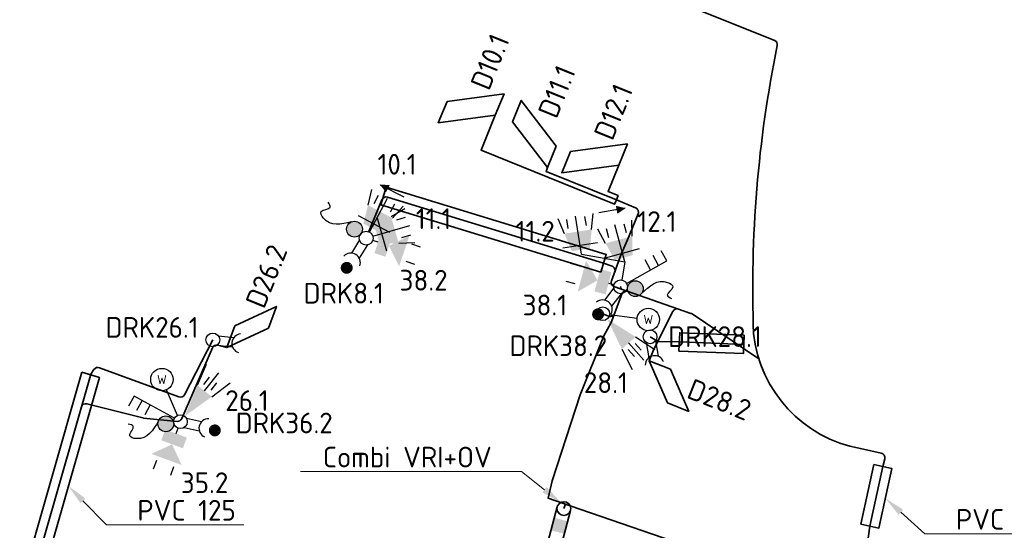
# Model space of a CAD drawing. Header units: metres. Extents: x 152437 to 154131, y 463655 to 464143.
# Tile 14 of 23: x 153477 to 153520, y 463967 to 463990. Entities that reach past the tile are written whole.
import ezdxf
from ezdxf import colors
from ezdxf.entities.mleader import LeaderData, LeaderLine
from ezdxf.enums import TextEntityAlignment as Align
from ezdxf.math import Vec2, Vec3

# ---------------------------------------------------------------- set-up
doc = ezdxf.new("R2010")
doc.units = ezdxf.units.M
doc.header["$MEASUREMENT"] = 0
for name, color, linetype, lineweight in [('N-OI-KL-VRI_KABEL_DETECTIE-G', 10, 'Continuous', 35), ('N-OI-KL-VRI_KABELGEUL-G', 20, 'Continuous', 35), ('N-OI-KL-VRI_LUS_DETECTIE-G', 10, 'Continuous', 35), ('N-OI-KL-VRI_LUS_DETECTIE-T18', 7, 'Continuous', 18), ('N-OI-KL-VRI_MANTELBUIS-G', 80, 'Continuous', 35), ('N-OI-KL-VRI_MANTELBUIS-T18', 7, 'Continuous', 18), ('N-WE-VW-VRI_ARMATUUR-S', 160, 'Continuous', 25), ('N-WE-VW-VRI_ARMATUUR-T18', 7, 'Continuous', 18), ('N-WE-VW-VRI_MAST-G', 7, 'Continuous', 35), ('N-WE-VW-VRI_MAST-S', 7, 'Continuous', 25), ('N-WE-VW-VRI_MAST-T18', 7, 'Continuous', 18)]:
    doc.layers.add(name, color=color, linetype=linetype, lineweight=lineweight)
doc.styles.add('NLCS-ISO-M500-T18', font='txt', dxfattribs={"height": 0.9})

# ---------------------------------------------------------------- blocks, each defined once
blk = doc.blocks.new('V_MAST')
blk.add_circle((0, 0), 0.3)
blk = doc.blocks.new('*U242')
for p, q in [((-0.189, -0.515), (-0.103, -0.282)), ((-1.047, -1.691), (-1.185, -2.067)), ((-0.296, -1.967), (-0.434, -2.342))]:
    blk.add_line(p, q)
for points in [[(0.28, -0.687), (0.108, -1.156), (-0.658, -0.342), (-0.831, -0.812)], [(-0.361, -0.984), (0.055, -1.882), (-1.26, -1.4)]]:
    blk.add_solid(points)
at = {"layer": 'N-WE-VW-VRI_ARMATUUR-T18', "style": 'NLCS-ISO-M500-T18'}
blk.add_attdef('INST', (2.905, -0.494), '', height=0.9, dxfattribs=at)
blk = doc.blocks.new('*U243')
for p, q in [((0.52, -0.175), (0.284, -0.096)), ((1.974, -0.243), (2.353, -0.371)), ((1.719, -1.001), (2.098, -1.129))]:
    blk.add_line(p, q)
for points in [[(0.679, 0.299), (1.153, 0.139), (0.36, -0.649), (0.834, -0.808)], [(0.993, -0.335), (1.88, 0.105), (1.433, -1.221)]]:
    blk.add_solid(points)
at = {"layer": 'N-WE-VW-VRI_ARMATUUR-T18', "style": 'NLCS-ISO-M500-T18'}
blk.add_attdef('INST', (2.905, -0.494), '', height=0.9, dxfattribs=at)
blk = doc.blocks.new('*U256')
for p, q in [((-1.777, 0.893), (-2.164, 0.997)), ((-1.985, 0.12), (-2.371, 0.224)), ((-0.529, 0.142), (-0.29, 0.078))]:
    blk.add_line(p, q)
for points in [[(-1.012, 0.272), (-1.87, -0.222), (-1.506, 1.13)], [(-0.659, -0.34), (-1.142, -0.21), (-0.399, 0.625), (-0.882, 0.755)]]:
    blk.add_solid(points)
at = {"layer": 'N-WE-VW-VRI_ARMATUUR-T18', "style": 'NLCS-ISO-M500-T18'}
blk.add_attdef('INST', (2.905, -0.494), '', height=0.9, dxfattribs=at)
blk = doc.blocks.new('*U266')
for p, q in [((0.08, 1.43), (0.25, 2.109)), ((0.141, 0.265), (0.927, 1.744)), ((0.351, 1.512), (0.539, 1.865)), ((1.057, 1.137), (1.245, 1.49)), ((1.14, 0.866), (1.608, 1.386)), ((-0.351, 0.979), (1.008, 0.257))]:
    blk.add_line(p, q)
blk.add_solid([(-0.118, 0.629), (0.588, 0.254), (0.08, 1.43), (1.14, 0.866)])
at = {"layer": 'N-WE-VW-VRI_ARMATUUR-T18', "style": 'NLCS-ISO-M500-T18'}
blk.add_attdef('LNT', (2.419, -0.421), '', height=0.9, dxfattribs=at)
blk = doc.blocks.new('*U267')
for p, q in [((1.082, 0.937), (1.688, 1.288)), ((0.459, 0.933), (0.886, -0.545)), ((1.33, 0.801), (1.714, 0.912)), ((0.288, 0.083), (1.898, 0.548)), ((1.552, 0.032), (1.936, 0.143)), ((1.415, -0.216), (2.115, -0.19))]:
    blk.add_line(p, q)
blk.add_solid([(0.369, 0.523), (0.591, -0.246), (1.082, 0.937), (1.415, -0.216)])
at = {"layer": 'N-WE-VW-VRI_ARMATUUR-T18', "style": 'NLCS-ISO-M500-T18'}
blk.add_attdef('LNT', (2.419, -0.421), '', height=0.9, dxfattribs=at)
blk = doc.blocks.new('*U268')
for p, q in [((-0.795, 1.191), (-1.067, 1.836)), ((-0.628, 1.42), (-0.69, 1.815)), ((-0.047, 0.296), (-0.307, 1.951)), ((0.162, 1.544), (0.1, 1.939)), ((0.391, 1.377), (0.453, 2.075)), ((-0.869, 0.572), (0.651, 0.811))]:
    blk.add_line(p, q)
blk.add_solid([(-0.473, 0.432), (0.317, 0.556), (-0.795, 1.191), (0.391, 1.377)])
at = {"layer": 'N-WE-VW-VRI_ARMATUUR-T18', "style": 'NLCS-ISO-M500-T18'}
blk.add_attdef('LNT', (2.419, -0.421), '', height=0.9, dxfattribs=at)
blk = doc.blocks.new('*U269')
for p, q in [((-0.777, 1.344), (-0.881, 1.73)), ((-0.078, 0.29), (-0.514, 1.907)), ((-0.004, 1.552), (-0.108, 1.939)), ((0.241, 1.411), (0.227, 2.111)), ((-0.918, 1.099), (-1.258, 1.711)), ((-0.925, 0.476), (0.561, 0.876))]:
    blk.add_line(p, q)
blk.add_solid([(-0.516, 0.379), (0.256, 0.587), (-0.918, 1.099), (0.241, 1.411)])
at = {"layer": 'N-WE-VW-VRI_ARMATUUR-T18', "style": 'NLCS-ISO-M500-T18'}
blk.add_attdef('LNT', (2.419, -0.421), '', height=0.9, dxfattribs=at)
blk = doc.blocks.new('*U209')
for p, q in [((0, 0.3), (7, 0.3)), ((7, 0.3), (7, -0.3)), ((7, -0.3), (0, -0.3))]:
    blk.add_line(p, q)
blk.add_circle((0, 0), 0.3)
for points in [[(0.49, 0.3), (1.056, 0.3), (0.49, -0.3), (1.056, -0.3)], [(1.547, 0.3), (2.113, 0.3), (1.547, -0.3), (2.113, -0.3)], [(2.603, 0.3), (3.169, 0.3), (2.603, -0.3), (3.169, -0.3)], [(3.659, 0.3), (4.226, 0.3), (3.659, -0.3), (4.226, -0.3)], [(4.716, 0.3), (5.282, 0.3), (4.716, -0.3), (5.282, -0.3)], [(5.772, 0.3), (6.338, 0.3), (5.772, -0.3), (6.338, -0.3)]]:
    blk.add_solid(points)
blk = doc.blocks.new('*U213')
h = blk.add_hatch(color=256)
h.dxf.hatch_style = 1
h.paths.add_polyline_path([(-0.293, -0.095, 1), (-0.981, -0.095, 1)])
blk.add_circle((-0.637, -0.095), 0.344)
blk.add_spline([(-0.956, 0.036, 10.448), (-1.916, -0.738, 10.448), (-2.196, -0.609, 10.448), (-2.053, -0.2, 10.448), (-2.272, -0.111, 10.448)], degree=3)
blk = doc.blocks.new('*U212')
for p, q in [((0.259, 0.151), (0.921, 0.002)), ((0.17, -0.247), (0.82, -0.393))]:
    blk.add_line(p, q)
at = {"const_width": 0.259}
blk.add_lwpolyline([(1.382, -0.315, 1.135207), (1.626, -0.408, 0.843915)], format="xyb", close=True, dxfattribs=at)
blk.add_arc((1.222, -0.285), 0.416, 88.4399, 246.251)
at = {"layer": 'N-WE-VW-VRI_ARMATUUR-T18', "style": 'NLCS-ISO-M500-T18'}
blk.add_attdef('INST', (2.406, -0.506), '', height=0.9, dxfattribs=at)
blk = doc.blocks.new('*U215')
h = blk.add_hatch(color=256)
h.dxf.hatch_style = 1
h.paths.add_polyline_path([(-0.166, 0.393, 1), (-0.854, 0.393, 1)])
blk.add_circle((-0.51, 0.393), 0.344)
blk.add_spline([(-0.638, 0.713, 10.448), (-1.86, 0.868, 10.448), (-1.962, 1.159, 10.448), (-1.568, 1.34, 10.448), (-1.656, 1.56, 10.448)], degree=3)
blk = doc.blocks.new('*U216')
for p, q in [((-0.289, -0.08), (-0.639, -0.647)), ((0.058, -0.294), (-0.298, -0.871))]:
    blk.add_line(p, q)
at = {"const_width": 0.259}
blk.add_lwpolyline([(-0.748, -1.204, 1.135207), (-0.916, -1.404, 0.843915)], format="xyb", close=True, dxfattribs=at)
blk.add_arc((-0.668, -1.062), 0.416, 339.3913, 137.2024)
at = {"layer": 'N-WE-VW-VRI_ARMATUUR-T18', "style": 'NLCS-ISO-M500-T18'}
blk.add_attdef('INST', (2.406, -0.506), '', height=0.9, dxfattribs=at)
blk = doc.blocks.new('*U217')
h = blk.add_hatch(color=256)
h.dxf.hatch_style = 1
h.paths.add_polyline_path([(0.983, -0.081, 1), (0.295, -0.081, 1)])
blk.add_circle((0.639, -0.081), 0.344)
blk.add_spline([(0.911, -0.292, 10.448), (2.044, 0.194, 10.448), (2.279, -0.006, 10.448), (2.031, -0.361, 10.448), (2.218, -0.506, 10.448)], degree=3)
blk = doc.blocks.new('*U218')
for p, q in [((-0.296, -0.048), (-0.705, -0.575)), ((0.026, -0.299), (-0.39, -0.834))]:
    blk.add_line(p, q)
at = {"const_width": 0.259}
blk.add_lwpolyline([(-0.873, -1.116, 1.135207), (-1.062, -1.297, 0.843915)], format="xyb", close=True, dxfattribs=at)
blk.add_arc((-0.778, -0.984), 0.416, 333.2168, 131.028)
at = {"layer": 'N-WE-VW-VRI_ARMATUUR-T18', "style": 'NLCS-ISO-M500-T18'}
blk.add_attdef('INST', (2.406, -0.506), '', height=0.9, dxfattribs=at)
blk = doc.blocks.new('*U246')
for p, q in [((1.655, 0.933), (1.41, 1.369)), ((2.004, 1.13), (1.758, 1.565)), ((0.261, 0.147), (2.004, 1.13)), ((1.307, 0.737), (1.061, 1.172))]:
    blk.add_line(p, q)
blk = doc.blocks.new('*U247')
for p, q in [((-2.011, 1.116), (-2.254, 0.679)), ((-0.262, 0.146), (-2.011, 1.116)), ((-1.661, 0.922), (-1.904, 0.485)), ((-1.311, 0.728), (-1.554, 0.291))]:
    blk.add_line(p, q)
blk = doc.blocks.new('*U248')
for p, q in [((0.242, 0.177), (0.916, 0.099)), ((0.195, -0.228), (0.857, -0.305))]:
    blk.add_line(p, q)
blk.add_arc((1.245, -0.155), 0.416, 94.4701, 252.2812)
at = {"layer": 'N-WE-VW-VRI_ARMATUUR-T18', "style": 'NLCS-ISO-M500-T18'}
blk.add_attdef('INST', (1.581, -0.506), '', height=0.9, dxfattribs=at)
blk = doc.blocks.new('*U249')
for p, q in [((-0.164, -0.251), (-0.051, -0.908)), ((0.238, -0.182), (0.353, -0.85))]:
    blk.add_line(p, q)
blk.add_arc((0.203, -1.238), 0.416, 20.8453, 178.6564)
at = {"layer": 'N-WE-VW-VRI_ARMATUUR-T18', "style": 'NLCS-ISO-M500-T18'}
blk.add_attdef('INST', (1.581, -0.506), '', height=0.9, dxfattribs=at)
blk = doc.blocks.new('*U254')
for p, q in [((0.739, 1.583), (1.133, 2.501)), ((1.019, 1.616), (1.267, 1.93)), ((1.053, 1.335), (1.672, 2.12)), ((1.334, 1.368), (1.581, 1.682)), ((1.367, 1.087), (2.168, 1.685))]:
    blk.add_line(p, q)
blk.add_solid([(0.186, 0.236), (0.739, 1.583), (1.367, 1.087)])
at = {"layer": 'N-WE-VW-VRI_ARMATUUR-T18', "style": 'NLCS-ISO-M500-T18'}
blk.add_attdef('LNT', (2.895, -0.504), '', height=0.9, dxfattribs=at)
blk = doc.blocks.new('*U236')
for p, q in [((1.129, -1.271), (1.794, -2.018)), ((1.428, -1.005), (2.263, -1.555)), ((0.83, -1.536), (1.279, -2.43)), ((1.113, -1.553), (1.378, -1.852)), ((1.412, -1.287), (1.677, -1.586))]:
    blk.add_line(p, q)
blk.add_solid([(0.199, -0.224), (1.428, -1.005), (0.83, -1.536)])
at = {"layer": 'N-WE-VW-VRI_ARMATUUR-T18', "style": 'NLCS-ISO-M500-T18'}
blk.add_attdef('LNT', (2.895, -0.504), '', height=0.9, dxfattribs=at)
blk = doc.blocks.new('*U228')
blk.add_line((0.298, -0.038), (1.501, -0.189))
blk.add_circle((1.984, -0.25), 0.487)
at = {"style": 'NLCS-ISO-M500-T18'}
blk.add_attdef('W', text='', height=0.4, rotation=64.8061, dxfattribs=at).set_placement((1.984, -0.25), align=Align.MIDDLE_CENTER)
blk = doc.blocks.new('*U229')
blk.add_line((-0.121, 0.275), (-0.608, 1.385))
blk.add_circle((-0.804, 1.831), 0.487)
at = {"style": 'NLCS-ISO-M500-T18'}
blk.add_attdef('W', text='', height=0.4, rotation=185.7026, dxfattribs=at).set_placement((-0.804, 1.831), align=Align.MIDDLE_CENTER)
blk = doc.blocks.new('*U262')
blk.add_line((-0.516, 0.265), (0.516, -0.265))
at = {"flags": 128}
blk.add_lwpolyline([(-0.534, 0.274, 0, 0.35, 0), (-0.178, 0.091, 0.35, 0.35, 0)], format="xyseb", dxfattribs=at)
blk = doc.blocks.new('*U263')
blk.add_line((0.571, 0.099), (-0.571, -0.099))
at = {"flags": 128}
blk.add_lwpolyline([(0.591, 0.102, 0, 0.35, 0), (0.197, 0.034, 0.35, 0.35, 0)], format="xyseb", dxfattribs=at)

msp = doc.modelspace()

# ---------------------------------------------------------------- linework, layer by layer
at = {"layer": 'N-OI-KL-VRI_KABEL_DETECTIE-G'}
msp.add_line((153504.047, 463974.762), (153504.257, 463975.267), dxfattribs=at)
for points in [[(153497.35, 463985.438), (153496.735, 463983.92), (153502.546, 463981.567), (153502.621, 463981.753)], [(153499.617, 463983.165), (153499.559, 463982.993), (153502.621, 463981.753)], [(153502.621, 463981.753), (153502.696, 463981.938), (153502.258, 463982.116), (153502.722, 463983.263)], [(153485.67, 463975.336), (153485.391, 463975.406)]]:
    msp.add_lwpolyline(points, dxfattribs=at)
at = {"layer": 'N-OI-KL-VRI_KABELGEUL-G'}
for points in [[(153505.996, 463990.088), (153509.518, 463988.681, -0.336756), (153509.622, 463988.463, 0.059808), (153508.593, 463975.944, 0.332112), (153513.242, 463970.94), (153514.143, 463970.742, -0.414214), (153514.296, 463970.504), (153514.22, 463970.161), (153513.652, 463967.574), (153513.22, 463964.41, 0.374678), (153513.364, 463964.19)], [(153491.848, 463980.369), (153491.849, 463980.374), (153492.413, 463981.757, -0.387951), (153492.656, 463981.873), (153502.066, 463979.001), (153502.431, 463978.871, -0.416642), (153502.552, 463978.613)], [(153502.621, 463981.753), (153503.455, 463981.415, -0.414214), (153503.566, 463981.155), (153503.107, 463980.021), (153502.837, 463979.393), (153502.413, 463978.233, 0.366331), (153502.506, 463977.985), (153502.506, 463977.985), (153505.867, 463976.818, -0.064132), (153505.913, 463976.796), (153508.822, 463974.846)], [(153503.106, 463977.777, 0.409327), (153502.853, 463977.657), (153502.399, 463976.418), (153502.076, 463975.847), (153501.046, 463973.275), (153499.824, 463969.544), (153499.655, 463968.785), (153500.61, 463968.458), (153506.426, 463966.461)], [(153505.323, 463977.007, 0.37679), (153505.078, 463976.908), (153504.257, 463975.267)], [(153502.026, 463976.804), (153502.284, 463976.702, 0.422421), (153502.546, 463976.819)], [(153477.041, 463964.709), (153479.735, 463974.122, -0.071311), (153479.758, 463974.174), (153479.888, 463974.379, -0.35326), (153480.126, 463974.46), (153483.589, 463973.192, 0.359955), (153483.829, 463973.277), (153485.059, 463975.666)], [(153504.087, 463975.803), (153504.377, 463975.626, 0.13172), (153504.477, 463975.597), (153505.362, 463975.577), (153508.163, 463975.468)], [(153485.391, 463975.406), (153485.274, 463975.436, 0.369235), (153485.04, 463975.322), (153483.708, 463972.246, -0.326226), (153483.504, 463972.127), (153482.049, 463972.272, -0.036851), (153482.02, 463972.277), (153479.584, 463972.89, 0.404859), (153479.343, 463972.751)]]:
    msp.add_lwpolyline(points, format="xyb", dxfattribs=at)
msp.add_lwpolyline([(153500.337, 463968.332), (153500.405, 463968.528)], dxfattribs=at)
msp.add_arc((153502.905, 463977.953), 0.1, 160.8512, 250.8512, dxfattribs=at)
at = {"layer": 'N-OI-KL-VRI_LUS_DETECTIE-G'}
for points in [[(153495.255, 463986.03), (153497.733, 463986.362), (153497.35, 463985.438), (153494.872, 463985.106)], [(153500, 463984.089), (153498.485, 463986.077), (153498.102, 463985.153), (153499.617, 463983.165)], [(153500.627, 463983.854), (153503.105, 463984.187), (153502.722, 463983.263), (153500.244, 463982.931)], [(153486.013, 463976.275), (153487.826, 463977.12), (153487.483, 463976.18), (153485.67, 463975.336)], [(153504.977, 463974.394), (153505.772, 463972.559), (153504.842, 463972.927), (153504.047, 463974.762)]]:
    msp.add_lwpolyline(points, close=True, dxfattribs=at)
at = {"layer": 'N-OI-KL-VRI_MANTELBUIS-G'}
for points in [[(153501.949, 463978.618), (153492.372, 463981.542), (153492.605, 463982.307), (153502.183, 463979.383), (153501.949, 463978.618)], [(153479.358, 463974.259), (153476.657, 463964.819), (153477.426, 463964.599), (153480.127, 463974.039), (153479.358, 463974.259)], [(153513.261, 463967.66), (153513.83, 463970.247), (153514.611, 463970.075), (153514.043, 463967.488), (153513.261, 463967.66)]]:
    msp.add_lwpolyline(points, dxfattribs=at)
at = {"layer": 'N-OI-KL-VRI_MANTELBUIS-G', "elevation": 2.644}
msp.add_lwpolyline([(153505.346, 463975.177), (153508.147, 463975.069), (153508.178, 463975.868), (153505.377, 463975.977), (153505.346, 463975.177)], dxfattribs=at)
at = {"layer": 'N-WE-VW-VRI_ARMATUUR-S'}
msp.add_lwpolyline([(153501.109, 463979.39), (153502.993, 463979.056), (153502.857, 463978.269)], dxfattribs=at)

# ---------------------------------------------------------------- block references
ref = msp.add_blockref('*U266', (153491.734, 463980.091), dxfattribs=at)
ref.add_attrib('LNT', '10.1', (153492.227, 463982.853), dxfattribs={"layer": 'N-WE-VW-VRI_ARMATUUR-T18', "height": 0.9, "style": 'NLCS-ISO-M500-T18'})
for name, p in [('*U262', (153492.858, 463982.15)), ('*U215', (153491.734, 463980.091)), ('*U263', (153502.434, 463981.29)), ('*U246', (153502.806, 463977.974)), ('*U217', (153502.806, 463977.974)), ('*U247', (153483.65, 463972.112)), ('*U213', (153483.65, 463972.112))]:
    msp.add_blockref(name, p, dxfattribs=at)
ref = msp.add_blockref('*U267', (153491.734, 463980.091), dxfattribs=at)
ref.add_attrib('LNT', '11.1', (153493.893, 463980.485), dxfattribs={"layer": 'N-WE-VW-VRI_ARMATUUR-T18', "height": 0.9, "style": 'NLCS-ISO-M500-T18'})
ref = msp.add_blockref('*U269', (153503.071, 463978.766), dxfattribs=at)
ref.add_attrib('LNT', '12.1', (153503.536, 463980.362), dxfattribs={"layer": 'N-WE-VW-VRI_ARMATUUR-T18', "height": 0.9, "style": 'NLCS-ISO-M500-T18'})
ref = msp.add_blockref('*U268', (153501.155, 463979.093), dxfattribs=at)
ref.add_attrib('LNT', '11.2', (153498.241, 463979.941), dxfattribs={"layer": 'N-WE-VW-VRI_ARMATUUR-T18', "height": 0.9, "style": 'NLCS-ISO-M500-T18'})
ref = msp.add_blockref('*U243', (153491.734, 463980.091), dxfattribs=at)
ref.add_attrib('INST', '38.2', (153493.186, 463977.811), dxfattribs={"layer": 'N-WE-VW-VRI_ARMATUUR-T18', "height": 0.9, "style": 'NLCS-ISO-M500-T18'})
ref = msp.add_blockref('*U216', (153491.734, 463980.091), dxfattribs=at)
ref.add_attrib('INST', 'DRK8.1', (153489.012, 463977.248), dxfattribs={"layer": 'N-WE-VW-VRI_ARMATUUR-T18', "height": 0.9, "style": 'NLCS-ISO-M500-T18'})
ref = msp.add_blockref('*U256', (153502.81, 463977.986), dxfattribs=at)
ref.add_attrib('INST', '38.1', (153498.542, 463976.733), dxfattribs={"layer": 'N-WE-VW-VRI_ARMATUUR-T18', "height": 0.9, "style": 'NLCS-ISO-M500-T18'})
ref = msp.add_blockref('*U218', (153502.806, 463977.974), dxfattribs=at)
ref.add_attrib('INST', 'DRK38.2', (153497.973, 463974.963), dxfattribs={"layer": 'N-WE-VW-VRI_ARMATUUR-T18', "height": 0.9, "style": 'NLCS-ISO-M500-T18'})
ref = msp.add_blockref('*U228', (153502.026, 463976.804, 0), dxfattribs=at)
ref.add_attrib('W', 'W', dxfattribs={"layer": '0', "height": 0.4, "style": 'NLCS-ISO-M500-T18'}).set_placement((153504.011, 463976.554, 0), align=Align.MIDDLE_CENTER)
ref = msp.add_blockref('*U248', (153485.059, 463975.666), dxfattribs=at)
ref.add_attrib('INST', 'DRK26.1', (153480.394, 463975.762), dxfattribs={"layer": 'N-WE-VW-VRI_ARMATUUR-T18', "height": 0.9, "style": 'NLCS-ISO-M500-T18'})
ref = msp.add_blockref('*U236', (153502.026, 463976.804, 0), dxfattribs=at)
ref.add_attrib('LNT', '28.1', (153501.204, 463973.358), dxfattribs={"layer": 'N-WE-VW-VRI_ARMATUUR-T18', "height": 0.9, "style": 'NLCS-ISO-M500-T18'})
ref = msp.add_blockref('*U249', (153504.087, 463975.803), dxfattribs=at)
ref.add_attrib('INST', 'DRK28.1', (153504.872, 463975.362), dxfattribs={"layer": 'N-WE-VW-VRI_ARMATUUR-T18', "height": 0.9, "style": 'NLCS-ISO-M500-T18'})
ref = msp.add_blockref('*U229', (153483.65, 463972.112), dxfattribs=at)
ref.add_attrib('W', 'W', dxfattribs={"layer": '0', "height": 0.4, "style": 'NLCS-ISO-M500-T18'}).set_placement((153482.846, 463973.943), align=Align.MIDDLE_CENTER)
ref = msp.add_blockref('*U254', (153483.65, 463972.112), dxfattribs=at)
ref.add_attrib('LNT', '26.1', (153485.601, 463972.579), dxfattribs={"layer": 'N-WE-VW-VRI_ARMATUUR-T18', "height": 0.9, "style": 'NLCS-ISO-M500-T18'})
msp.add_blockref('*U212', (153483.65, 463972.112), dxfattribs=at).add_auto_attribs({'INST': 'DRK36.2'})
ref = msp.add_blockref('*U242', (153483.65, 463972.112), dxfattribs=at)
ref.add_attrib('INST', '35.2', (153483.668, 463969.009), dxfattribs={"layer": 'N-WE-VW-VRI_ARMATUUR-T18', "height": 0.9, "style": 'NLCS-ISO-M500-T18'})
at = {"layer": 'N-WE-VW-VRI_MAST-G', "rotation": 255.0936720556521}
msp.add_blockref('*U209', (153500.337, 463968.332), dxfattribs=at)
at = {"layer": 'N-WE-VW-VRI_MAST-S'}
for p in [(153491.734, 463980.091), (153502.806, 463977.974), (153502.026, 463976.804, 0), (153504.087, 463975.803), (153485.059, 463975.666), (153483.65, 463972.112), (153500.337, 463968.332)]:
    msp.add_blockref('V_MAST', p, dxfattribs=at)

# ---------------------------------------------------------------- texts
at = {"layer": 'N-OI-KL-VRI_LUS_DETECTIE-T18', "style": 'NLCS-ISO-M500-T18'}
for s, rotation, p in [('D10.1', 67.9579, (153496.661, 463986.628)), ('D11.1', 67.9579, (153499.597, 463985.405)), ('D12.1', 67.9579, (153502.032, 463984.453)), ('D26.2', 67.9579, (153486.87, 463977.144)), ('D28.2', 338.4174, (153505.794, 463973.589))]:
    msp.add_text(s, height=0.9, rotation=rotation, dxfattribs=at).set_placement(p, align=Align.MIDDLE_LEFT)

# ---------------------------------------------------------------- leaders
at = {"layer": 'N-OI-KL-VRI_MANTELBUIS-T18'}
ml = msp.add_multileader_mtext('Standard', dxfattribs=at)
ml.set_content('PVC 125', color=7, style='NLCS-ISO-M500-T18')
ml.set_leader_properties(color=256, lineweight=-1)
ml.build(insert=Vec2(0, 0))
ml.multileader.update_dxf_attribs({"text_left_attachment_type": 5, "text_right_attachment_type": 5, "dogleg_length": 0.9, "arrow_head_size": 0.9})
ctx = ml.context
ctx.base_point, ctx.char_height, ctx.arrow_head_size, ctx.landing_gap_size, ctx.plane_origin = Vec3(153481.328, 463967.631), 0.9, 0.9, 0.45, Vec3(72669.229, 7571.292)
ctx.left_attachment, ctx.right_attachment = 5, 5
notes = []
notes.append((ctx, [(0, (1, 1, 0), (153480.428, 463967.631), (1, 0), 0.9, [(0, [(153478.777, 463969.319)], 0, [])])]))
ctx.mtext.insert, ctx.mtext.flow_direction = Vec3(153481.778, 463968.711), 5
ml = msp.add_multileader_mtext('Standard', dxfattribs=at)
ml.set_content('PVC 70', color=7, style='NLCS-ISO-M500-T18')
ml.set_leader_properties(color=256, lineweight=-1)
ml.build(insert=Vec2(0, 0))
ml.multileader.update_dxf_attribs({"text_left_attachment_type": 5, "text_right_attachment_type": 5, "dogleg_length": 0.9, "arrow_head_size": 0.9})
ctx = ml.context
ctx.base_point, ctx.char_height, ctx.arrow_head_size, ctx.landing_gap_size, ctx.plane_origin = Vec3(153516.948, 463967.237), 0.9, 0.9, 0.45, Vec3(72704.779, 7570.755)
ctx.left_attachment, ctx.right_attachment = 5, 5
notes.append((ctx, [(0, (1, 1, 0), (153516.048, 463967.237), (1, 0), 0.9, [(0, [(153514.327, 463968.782)], 0, [])])]))
ctx.mtext.insert, ctx.mtext.flow_direction = Vec3(153517.398, 463968.317), 5
at = {"layer": 'N-WE-VW-VRI_MAST-T18'}
ml = msp.add_multileader_mtext('Standard', dxfattribs=at)
ml.set_content('Combi VRI+OV', color=7, style='NLCS-ISO-M500-T18')
ml.set_leader_properties(color=256, lineweight=-1)
ml.build(insert=Vec2(0, 0))
ml.multileader.update_dxf_attribs({"text_left_attachment_type": 5, "text_right_attachment_type": 5, "dogleg_length": 0.9, "arrow_head_size": 0.9})
ctx = ml.context
ctx.base_point, ctx.char_height, ctx.arrow_head_size, ctx.landing_gap_size, ctx.plane_origin = Vec3(153489.397, 463969.944), 0.9, 0.9, 0.45, Vec3(231671.228, 13237.059)
ctx.left_attachment, ctx.right_attachment = 5, 5
notes.append((ctx, [(0, (1, 1, 0), (153498.487, 463969.944), (-1, 0), 0.9, [(0, [(153500.203, 463968.6)], 0, [])])]))
ctx.mtext.insert, ctx.mtext.flow_direction = Vec3(153489.847, 463971.024), 5
for ctx, leaders in notes:
    for number, flags, end, landing, length, lines in leaders:
        leader = LeaderData()
        leader.index, (leader.has_last_leader_line, leader.has_dogleg_vector, leader.attachment_direction) = number, flags
        leader.last_leader_point, leader.dogleg_vector, leader.dogleg_length = Vec3(end), Vec3(landing), length
        for number, points, colour, breaks in lines:
            line = LeaderLine()
            line.index, line.vertices, line.color, line.breaks = number, Vec3.list(points), colors.encode_raw_color(colour), breaks
            leader.lines.append(line)
        ctx.leaders.append(leader)

doc.saveas('drawing.dxf')
